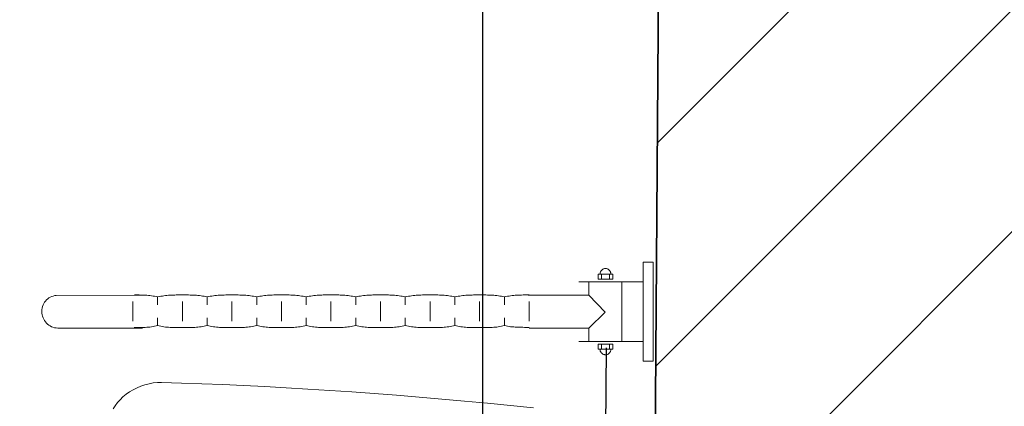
# Model space of a CAD drawing. Header units: millimetres. Extents: x 19887 to 192597, y -14203 to 39042.
# Tile 117 of 256: x 40532 to 40675, y -10614 to -10558. Entities that reach past the tile are written whole.
import ezdxf

# ---------------------------------------------------------------- set-up
doc = ezdxf.new("R2010")
doc.units = ezdxf.units.MM
doc.linetypes.add('ACAD_ISO03W100', pattern=[30, 12, -18])
doc.layers.get('Defpoints').update_dxf_attribs({"color": 4})
doc.layers.add('A_DBA_URZADZENIA SANITARNE', color=5, linetype='Continuous', lineweight=25)
doc.layers.add('Basen_rzut_poziom_1_obrys', color=252, linetype='Continuous', lineweight=35)
for name, color, linetype in [('Sufit podwieszany', 252, 'Continuous'), ('Wymiarowanie', 3, 'Continuous'), ('Wypełnienie', 252, 'Continuous')]:
    doc.layers.add(name, color=color, linetype=linetype)
doc.styles.add('ROMANS', font='romans.shx', dxfattribs={"width": 0.6})
doc.styles.get("Standard").update_dxf_attribs({"font": 'arial.ttf'})
doc.dimstyles.new('000001FB70622F18', dxfattribs={"dimtxt": 20, "dimasz": 5, "dimexe": 5, "dimexo": 1, "dimgap": 20, "dimtad": 1, "dimtoh": 1, "dimdec": 0, "dimtxsty": 'Standard', "dimblk": 'OBLIQUE', "dimcen": 0, "dimdle": 5, "dimclrd": 252, "dimclre": 252, "dimclrt": 252, "dimadec": 0, "dimazin": 0, "dimtfac": 1, "dimtdec": 0, "dimtmove": 0, "dimatfit": 3, "dimldrblk": 'OBLIQUE', "dimfxl": 150, "dimfxlon": 1, "dimlwd": 25, "dimlwe": 25, "dimarcsym": 1})

# ---------------------------------------------------------------- blocks, each defined once
blk = doc.blocks.new('_Oblique')
at = {"color": 0, "linetype": 'ByBlock', "lineweight": -2}
blk.add_line((-0.5, -0.5), (0.5, 0.5), dxfattribs=at)
blk = doc.blocks.new('*D707')
at = {"layer": 'Defpoints', "color": 0}
for p in [(3043.025, -3822.924), (3022.856, -4396.3), (3038.867, -4396.3)]:
    blk.add_point(p, dxfattribs=at)
at = {"layer": 'Wymiarowanie', "color": 252, "linetype": 'Continuous', "lineweight": 25}
for p, q in [((3022.856, -3817.924), (3022.856, -4401.3)), ((3042.025, -3822.924), (3017.856, -3822.924)), ((3037.867, -4396.3), (3017.856, -4396.3))]:
    blk.add_line(p, q, dxfattribs=at)
at = {"layer": 'Wymiarowanie', "color": 252, "linetype": 'ByBlock', "lineweight": 25, "xscale": 5, "yscale": 5, "zscale": 5}
for p, rotation in [((3022.856, -3822.924), 90), ((3022.856, -4396.3), 270)]:
    blk.add_blockref('_Oblique', p, dxfattribs=dict(at, rotation=rotation))
at = {"layer": 'Wymiarowanie', "color": 252, "insert": (3005.356, -4109.612), "char_height": 15, "attachment_point": 5, "rotation": 90, "style": 'ROMANS'}
blk.add_mtext('573', dxfattribs=at)
blk = doc.blocks.new('G$CF5E15B28')
at = {"layer": 'Wypełnienie'}
h = blk.add_hatch(dxfattribs=at)
h.set_pattern_fill('ANSI31', color=253, scale=5, angle=90)
h.set_pattern_definition([(45, (3252.028, -2175.285), (-11.22532, 11.22532), [])])
h.paths.add_polyline_path([(3082.99, -3823.077), (3100.147, -3823.076), (3100.098, -3814.694), (3097.789, -3814.694), (3097.789, -3781.139), (3082.328, -3781.139), (3082.328, -3793.381), (2887.69, -3793.381), (2887.69, -3797.196), (2892.128, -3797.196), (2892.128, -3821.83), (3043.025, -3822.924), (3038.867, -4396.3), (2895.448, -4396.3), (2895.448, -4415.787), (2892.631, -4415.787), (2892.631, -4424.887), (3113.879, -4424.338), (3113.879, -4414.978), (3110.229, -4414.978), (3110.229, -4389.643), (3077.549, -4389.643)])
at = {"layer": 'Basen_rzut_poziom_1_obrys', "color": 253, "elevation": 0}
blk.add_lwpolyline([(2895.448, -4396.3), (3038.867, -4396.3), (3043.025, -3822.924)], dxfattribs=at)
at = {"layer": 'Sufit podwieszany', "color": 253, "linetype": 'ACAD_ISO03W100', "ltscale": 5, "elevation": 0}
blk.add_lwpolyline([(2890.448, -4391.3), (3033.903, -4391.3), (3037.989, -3827.887)], dxfattribs=at)
at = {"layer": 'Wymiarowanie', "color": 253}
dim = blk.add_linear_dim(base=(3022.856, -4396.3, 0), p1=(3043.025, -3822.924, 0), p2=(3038.867, -4396.3, 0), angle=90, dimstyle='000001FB70622F18', override={"dimtxt": 15, "dimgap": 10, "dimtxsty": 'ROMANS'}, dxfattribs=at)
dim.commit()
dim.dimension.update_dxf_attribs({"geometry": '*D707', "text_midpoint": (3005.356, -4109.612, 0)})

msp = doc.modelspace()

# ---------------------------------------------------------------- linework, layer by layer
at = {"layer": 'A_DBA_URZADZENIA SANITARNE', "color": 4, "linetype": 'Continuous', "lineweight": 0}
for p, q in [((40622.67, -10607.83, 0), (40622.67, -10593.37, 0)), ((40622.67, -10593.37, 0), (40624.11, -10593.37, 0)), ((40624.11, -10593.37, 0), (40624.11, -10607.83, 0)), ((40618.24, -10595.14, 0), (40616.07, -10595.14, 0)), ((40616.07, -10595.14, 0), (40616.07, -10595.86, 0)), ((40616.38, -10594.95, 0), (40616.37, -10595.02, 0)), ((40616.4, -10594.87, 0), (40616.38, -10594.95, 0)), ((40616.43, -10594.8, 0), (40616.4, -10594.87, 0)), ((40616.46, -10594.73, 0), (40616.43, -10594.8, 0)), ((40616.5, -10594.67, 0), (40616.46, -10594.73, 0)), ((40616.55, -10594.6, 0), (40616.5, -10594.67, 0)), ((40616.6, -10594.55, 0), (40616.55, -10594.6, 0)), ((40616.58, -10595.13, 0), (40616.58, -10595.84, 0)), ((40616.65, -10594.5, 0), (40616.6, -10594.55, 0)), ((40616.71, -10594.45, 0), (40616.65, -10594.5, 0)), ((40616.78, -10594.41, 0), (40616.71, -10594.45, 0)), ((40616.85, -10594.38, 0), (40616.78, -10594.41, 0)), ((40616.92, -10594.35, 0), (40616.85, -10594.38, 0)), ((40616.99, -10594.33, 0), (40616.92, -10594.35, 0)), ((40617.07, -10594.32, 0), (40616.99, -10594.33, 0)), ((40617.15, -10594.32, 0), (40617.07, -10594.32, 0)), ((40617.23, -10594.32, 0), (40617.15, -10594.32, 0)), ((40617.31, -10594.33, 0), (40617.23, -10594.32, 0)), ((40617.39, -10594.35, 0), (40617.31, -10594.33, 0)), ((40617.46, -10594.38, 0), (40617.39, -10594.35, 0)), ((40617.53, -10594.41, 0), (40617.46, -10594.38, 0)), ((40617.59, -10594.45, 0), (40617.53, -10594.41, 0)), ((40617.65, -10594.5, 0), (40617.59, -10594.45, 0)), ((40617.71, -10594.55, 0), (40617.65, -10594.5, 0)), ((40617.76, -10594.6, 0), (40617.71, -10594.55, 0)), ((40617.72, -10595.13, 0), (40617.72, -10595.84, 0)), ((40617.8, -10594.67, 0), (40617.76, -10594.6, 0)), ((40617.84, -10594.73, 0), (40617.8, -10594.67, 0)), ((40617.88, -10594.8, 0), (40617.84, -10594.73, 0)), ((40617.9, -10594.87, 0), (40617.88, -10594.8, 0)), ((40617.92, -10594.95, 0), (40617.9, -10594.87, 0)), ((40617.94, -10595.02, 0), (40617.92, -10594.95, 0)), ((40617.94, -10595.1, 0), (40617.94, -10595.02, 0)), ((40618.24, -10595.86, 0), (40618.24, -10595.14, 0)), ((40622.66, -10596.27, 0), (40613.26, -10596.27, 0)), ((40614.75, -10596.31, 0), (40614.75, -10598.2, 0)), ((40616.07, -10595.86, 0), (40618.24, -10595.86, 0)), ((40619.53, -10596.31, 0), (40619.53, -10604.94, 0)), ((40536.35, -10598.4, 0), (40536.57, -10598.32, 0)), ((40536.57, -10598.32, 0), (40536.79, -10598.27, 0)), ((40536.79, -10598.27, 0), (40537.02, -10598.24, 0)), ((40537.02, -10598.24, 0), (40549.56, -10598.22, 0)), ((40548.65, -10598.17, 0), (40548.42, -10598.17, 0)), ((40548.87, -10598.17, 0), (40548.65, -10598.17, 0)), ((40549.1, -10598.17, 0), (40548.87, -10598.17, 0)), ((40549.33, -10598.18, 0), (40549.1, -10598.17, 0)), ((40549.55, -10598.18, 0), (40549.33, -10598.18, 0)), ((40549.78, -10598.19, 0), (40549.55, -10598.18, 0)), ((40550.01, -10598.2, 0), (40549.78, -10598.19, 0)), ((40550.23, -10598.22, 0), (40550.01, -10598.2, 0)), ((40550.46, -10598.24, 0), (40550.23, -10598.22, 0)), ((40550.69, -10598.26, 0), (40550.46, -10598.24, 0)), ((40550.91, -10598.29, 0), (40550.69, -10598.26, 0)), ((40551.14, -10598.32, 0), (40550.91, -10598.29, 0)), ((40551.37, -10598.36, 0), (40551.14, -10598.32, 0)), ((40551.59, -10598.41, 0), (40551.37, -10598.36, 0)), ((40552.27, -10598.36, 0), (40552.05, -10598.41, 0)), ((40552.5, -10598.32, 0), (40552.27, -10598.36, 0)), ((40552.72, -10598.29, 0), (40552.5, -10598.32, 0)), ((40552.95, -10598.26, 0), (40552.72, -10598.29, 0)), ((40553.17, -10598.24, 0), (40552.95, -10598.26, 0)), ((40553.4, -10598.22, 0), (40553.17, -10598.24, 0)), ((40553.62, -10598.2, 0), (40553.4, -10598.22, 0)), ((40553.85, -10598.19, 0), (40553.62, -10598.2, 0)), ((40554.07, -10598.18, 0), (40553.85, -10598.19, 0)), ((40554.3, -10598.18, 0), (40554.07, -10598.18, 0)), ((40554.52, -10598.17, 0), (40554.3, -10598.18, 0)), ((40554.75, -10598.17, 0), (40554.52, -10598.17, 0)), ((40554.97, -10598.17, 0), (40554.75, -10598.17, 0)), ((40555.2, -10598.17, 0), (40554.97, -10598.17, 0)), ((40555.42, -10598.17, 0), (40555.2, -10598.17, 0)), ((40555.65, -10598.17, 0), (40555.42, -10598.17, 0)), ((40555.88, -10598.17, 0), (40555.65, -10598.17, 0)), ((40556.1, -10598.17, 0), (40555.88, -10598.17, 0)), ((40556.33, -10598.17, 0), (40556.1, -10598.17, 0)), ((40556.56, -10598.18, 0), (40556.33, -10598.17, 0)), ((40556.78, -10598.18, 0), (40556.56, -10598.18, 0)), ((40557.01, -10598.19, 0), (40556.78, -10598.18, 0)), ((40557.23, -10598.2, 0), (40557.01, -10598.19, 0)), ((40557.46, -10598.22, 0), (40557.23, -10598.2, 0)), ((40557.68, -10598.24, 0), (40557.46, -10598.22, 0)), ((40557.91, -10598.26, 0), (40557.68, -10598.24, 0)), ((40558.14, -10598.29, 0), (40557.91, -10598.26, 0)), ((40558.36, -10598.32, 0), (40558.14, -10598.29, 0)), ((40558.59, -10598.36, 0), (40558.36, -10598.32, 0)), ((40558.81, -10598.41, 0), (40558.59, -10598.36, 0)), ((40559.49, -10598.36, 0), (40559.27, -10598.41, 0)), ((40559.72, -10598.32, 0), (40559.49, -10598.36, 0)), ((40559.94, -10598.29, 0), (40559.72, -10598.32, 0)), ((40560.17, -10598.26, 0), (40559.94, -10598.29, 0)), ((40560.4, -10598.24, 0), (40560.17, -10598.26, 0)), ((40560.62, -10598.22, 0), (40560.4, -10598.24, 0)), ((40560.85, -10598.2, 0), (40560.62, -10598.22, 0)), ((40561.07, -10598.19, 0), (40560.85, -10598.2, 0)), ((40561.3, -10598.18, 0), (40561.07, -10598.19, 0)), ((40561.53, -10598.18, 0), (40561.3, -10598.18, 0)), ((40561.75, -10598.17, 0), (40561.53, -10598.18, 0)), ((40561.98, -10598.17, 0), (40561.75, -10598.17, 0)), ((40562.2, -10598.17, 0), (40561.98, -10598.17, 0)), ((40562.43, -10598.17, 0), (40562.2, -10598.17, 0)), ((40562.66, -10598.17, 0), (40562.43, -10598.17, 0)), ((40562.88, -10598.17, 0), (40562.66, -10598.17, 0)), ((40563.11, -10598.17, 0), (40562.88, -10598.17, 0)), ((40563.33, -10598.17, 0), (40563.11, -10598.17, 0)), ((40563.56, -10598.17, 0), (40563.33, -10598.17, 0)), ((40563.79, -10598.18, 0), (40563.56, -10598.17, 0)), ((40564.01, -10598.18, 0), (40563.79, -10598.18, 0)), ((40564.24, -10598.19, 0), (40564.01, -10598.18, 0)), ((40564.46, -10598.2, 0), (40564.24, -10598.19, 0)), ((40564.69, -10598.22, 0), (40564.46, -10598.2, 0)), ((40564.92, -10598.24, 0), (40564.69, -10598.22, 0)), ((40565.14, -10598.26, 0), (40564.92, -10598.24, 0)), ((40565.37, -10598.29, 0), (40565.14, -10598.26, 0)), ((40565.59, -10598.32, 0), (40565.37, -10598.29, 0)), ((40565.82, -10598.36, 0), (40565.59, -10598.32, 0)), ((40566.04, -10598.4, 0), (40565.82, -10598.36, 0)), ((40566.72, -10598.36, 0), (40566.5, -10598.4, 0)), ((40566.95, -10598.32, 0), (40566.72, -10598.36, 0)), ((40567.17, -10598.29, 0), (40566.95, -10598.32, 0)), ((40567.4, -10598.26, 0), (40567.17, -10598.29, 0)), ((40567.62, -10598.24, 0), (40567.4, -10598.26, 0)), ((40567.85, -10598.22, 0), (40567.62, -10598.24, 0)), ((40568.07, -10598.2, 0), (40567.85, -10598.22, 0)), ((40568.3, -10598.19, 0), (40568.07, -10598.2, 0)), ((40568.52, -10598.18, 0), (40568.3, -10598.19, 0)), ((40568.75, -10598.17, 0), (40568.52, -10598.18, 0)), ((40568.97, -10598.17, 0), (40568.75, -10598.17, 0)), ((40569.2, -10598.17, 0), (40568.97, -10598.17, 0)), ((40569.42, -10598.17, 0), (40569.2, -10598.17, 0)), ((40569.65, -10598.17, 0), (40569.42, -10598.17, 0)), ((40569.87, -10598.17, 0), (40569.65, -10598.17, 0)), ((40570.1, -10598.17, 0), (40569.87, -10598.17, 0)), ((40570.33, -10598.17, 0), (40570.1, -10598.17, 0)), ((40570.55, -10598.17, 0), (40570.33, -10598.17, 0)), ((40570.78, -10598.17, 0), (40570.55, -10598.17, 0)), ((40571, -10598.17, 0), (40570.78, -10598.17, 0)), ((40571.23, -10598.18, 0), (40571, -10598.17, 0)), ((40571.45, -10598.19, 0), (40571.23, -10598.18, 0)), ((40571.68, -10598.2, 0), (40571.45, -10598.19, 0)), ((40571.9, -10598.22, 0), (40571.68, -10598.2, 0)), ((40572.13, -10598.24, 0), (40571.9, -10598.22, 0)), ((40572.35, -10598.26, 0), (40572.13, -10598.24, 0)), ((40572.58, -10598.29, 0), (40572.35, -10598.26, 0)), ((40572.81, -10598.32, 0), (40572.58, -10598.29, 0)), ((40573.03, -10598.36, 0), (40572.81, -10598.32, 0)), ((40573.26, -10598.4, 0), (40573.03, -10598.36, 0)), ((40573.94, -10598.36, 0), (40573.71, -10598.4, 0)), ((40574.16, -10598.32, 0), (40573.94, -10598.36, 0)), ((40574.39, -10598.29, 0), (40574.16, -10598.32, 0)), ((40574.62, -10598.26, 0), (40574.39, -10598.29, 0)), ((40574.84, -10598.23, 0), (40574.62, -10598.26, 0)), ((40575.07, -10598.22, 0), (40574.84, -10598.23, 0)), ((40575.3, -10598.2, 0), (40575.07, -10598.22, 0)), ((40575.53, -10598.19, 0), (40575.3, -10598.2, 0)), ((40575.75, -10598.18, 0), (40575.53, -10598.19, 0)), ((40575.98, -10598.17, 0), (40575.75, -10598.18, 0)), ((40576.21, -10598.17, 0), (40575.98, -10598.17, 0)), ((40576.43, -10598.17, 0), (40576.21, -10598.17, 0)), ((40576.66, -10598.16, 0), (40576.43, -10598.17, 0)), ((40576.89, -10598.16, 0), (40576.66, -10598.16, 0)), ((40577.12, -10598.16, 0), (40576.89, -10598.16, 0)), ((40577.34, -10598.16, 0), (40577.12, -10598.16, 0)), ((40577.56, -10598.16, 0), (40577.34, -10598.16, 0)), ((40577.79, -10598.17, 0), (40577.56, -10598.16, 0)), ((40578.01, -10598.17, 0), (40577.79, -10598.17, 0)), ((40578.24, -10598.17, 0), (40578.01, -10598.17, 0)), ((40578.46, -10598.18, 0), (40578.24, -10598.17, 0)), ((40578.69, -10598.19, 0), (40578.46, -10598.18, 0)), ((40578.91, -10598.2, 0), (40578.69, -10598.19, 0)), ((40579.14, -10598.22, 0), (40578.91, -10598.2, 0)), ((40579.36, -10598.23, 0), (40579.14, -10598.22, 0)), ((40579.59, -10598.26, 0), (40579.36, -10598.23, 0)), ((40579.81, -10598.29, 0), (40579.59, -10598.26, 0)), ((40580.03, -10598.32, 0), (40579.81, -10598.29, 0)), ((40580.26, -10598.36, 0), (40580.03, -10598.32, 0)), ((40580.48, -10598.4, 0), (40580.26, -10598.36, 0)), ((40581.17, -10598.36, 0), (40580.94, -10598.4, 0)), ((40581.39, -10598.32, 0), (40581.17, -10598.36, 0)), ((40581.62, -10598.29, 0), (40581.39, -10598.32, 0)), ((40581.85, -10598.26, 0), (40581.62, -10598.29, 0)), ((40582.08, -10598.23, 0), (40581.85, -10598.26, 0)), ((40582.31, -10598.21, 0), (40582.08, -10598.23, 0)), ((40582.54, -10598.2, 0), (40582.31, -10598.21, 0)), ((40582.77, -10598.19, 0), (40582.54, -10598.2, 0)), ((40583, -10598.18, 0), (40582.77, -10598.19, 0)), ((40583.23, -10598.17, 0), (40583, -10598.18, 0)), ((40583.45, -10598.17, 0), (40583.23, -10598.17, 0)), ((40583.68, -10598.16, 0), (40583.45, -10598.17, 0)), ((40583.91, -10598.16, 0), (40583.68, -10598.16, 0)), ((40584.14, -10598.16, 0), (40583.91, -10598.16, 0)), ((40584.37, -10598.16, 0), (40584.14, -10598.16, 0)), ((40584.59, -10598.16, 0), (40584.37, -10598.16, 0)), ((40584.82, -10598.16, 0), (40584.59, -10598.16, 0)), ((40585.04, -10598.16, 0), (40584.82, -10598.16, 0)), ((40585.26, -10598.17, 0), (40585.04, -10598.16, 0)), ((40585.49, -10598.17, 0), (40585.26, -10598.17, 0)), ((40585.71, -10598.18, 0), (40585.49, -10598.17, 0)), ((40585.93, -10598.19, 0), (40585.71, -10598.18, 0)), ((40586.16, -10598.2, 0), (40585.93, -10598.19, 0)), ((40586.38, -10598.21, 0), (40586.16, -10598.2, 0)), ((40586.6, -10598.23, 0), (40586.38, -10598.21, 0)), ((40586.83, -10598.26, 0), (40586.6, -10598.23, 0)), ((40587.05, -10598.28, 0), (40586.83, -10598.26, 0)), ((40587.28, -10598.32, 0), (40587.05, -10598.28, 0)), ((40587.51, -10598.36, 0), (40587.28, -10598.32, 0)), ((40587.73, -10598.4, 0), (40587.51, -10598.36, 0)), ((40588.41, -10598.36, 0), (40588.19, -10598.4, 0)), ((40588.64, -10598.32, 0), (40588.41, -10598.36, 0)), ((40588.86, -10598.28, 0), (40588.64, -10598.32, 0)), ((40589.09, -10598.26, 0), (40588.86, -10598.28, 0)), ((40589.32, -10598.23, 0), (40589.09, -10598.26, 0)), ((40589.54, -10598.21, 0), (40589.32, -10598.23, 0)), ((40589.77, -10598.2, 0), (40589.54, -10598.21, 0)), ((40590, -10598.19, 0), (40589.77, -10598.2, 0)), ((40590.22, -10598.18, 0), (40590, -10598.19, 0)), ((40590.45, -10598.17, 0), (40590.22, -10598.18, 0)), ((40590.67, -10598.17, 0), (40590.45, -10598.17, 0)), ((40590.9, -10598.16, 0), (40590.67, -10598.17, 0)), ((40591.13, -10598.16, 0), (40590.9, -10598.16, 0)), ((40591.35, -10598.16, 0), (40591.13, -10598.16, 0)), ((40591.58, -10598.16, 0), (40591.35, -10598.16, 0)), ((40591.81, -10598.16, 0), (40591.58, -10598.16, 0)), ((40592.03, -10598.16, 0), (40591.81, -10598.16, 0)), ((40592.26, -10598.16, 0), (40592.03, -10598.16, 0)), ((40592.49, -10598.17, 0), (40592.26, -10598.16, 0)), ((40592.71, -10598.17, 0), (40592.49, -10598.17, 0)), ((40592.94, -10598.18, 0), (40592.71, -10598.17, 0)), ((40593.17, -10598.19, 0), (40592.94, -10598.18, 0)), ((40593.4, -10598.2, 0), (40593.17, -10598.19, 0)), ((40593.62, -10598.21, 0), (40593.4, -10598.2, 0)), ((40593.85, -10598.23, 0), (40593.62, -10598.21, 0)), ((40594.08, -10598.26, 0), (40593.85, -10598.23, 0)), ((40594.3, -10598.28, 0), (40594.08, -10598.26, 0)), ((40594.53, -10598.32, 0), (40594.3, -10598.28, 0)), ((40594.76, -10598.36, 0), (40594.53, -10598.32, 0)), ((40594.98, -10598.4, 0), (40594.76, -10598.36, 0)), ((40595.65, -10598.36, 0), (40595.43, -10598.4, 0)), ((40595.88, -10598.32, 0), (40595.65, -10598.36, 0)), ((40596.1, -10598.29, 0), (40595.88, -10598.32, 0)), ((40596.33, -10598.26, 0), (40596.1, -10598.29, 0)), ((40596.55, -10598.24, 0), (40596.33, -10598.26, 0)), ((40596.78, -10598.22, 0), (40596.55, -10598.24, 0)), ((40597, -10598.2, 0), (40596.78, -10598.22, 0)), ((40597.23, -10598.19, 0), (40597, -10598.2, 0)), ((40597.45, -10598.18, 0), (40597.23, -10598.19, 0)), ((40597.68, -10598.18, 0), (40597.45, -10598.18, 0)), ((40597.9, -10598.17, 0), (40597.68, -10598.18, 0)), ((40598.13, -10598.17, 0), (40597.9, -10598.17, 0)), ((40598.35, -10598.17, 0), (40598.13, -10598.17, 0)), ((40598.57, -10598.17, 0), (40598.35, -10598.17, 0)), ((40598.79, -10598.17, 0), (40598.57, -10598.17, 0)), ((40599.02, -10598.17, 0), (40598.79, -10598.17, 0)), ((40599.25, -10598.17, 0), (40599.02, -10598.17, 0)), ((40599.48, -10598.17, 0), (40599.25, -10598.17, 0)), ((40599.71, -10598.17, 0), (40599.48, -10598.17, 0)), ((40599.94, -10598.18, 0), (40599.71, -10598.17, 0)), ((40600.17, -10598.18, 0), (40599.94, -10598.18, 0)), ((40600.4, -10598.19, 0), (40600.17, -10598.18, 0)), ((40600.63, -10598.2, 0), (40600.4, -10598.19, 0)), ((40600.85, -10598.22, 0), (40600.63, -10598.2, 0)), ((40601.08, -10598.24, 0), (40600.85, -10598.22, 0)), ((40601.31, -10598.26, 0), (40601.08, -10598.24, 0)), ((40601.53, -10598.29, 0), (40601.31, -10598.26, 0)), ((40601.76, -10598.32, 0), (40601.53, -10598.29, 0)), ((40601.98, -10598.36, 0), (40601.76, -10598.32, 0)), ((40602.19, -10598.41, 0), (40601.98, -10598.36, 0)), ((40602.86, -10598.36, 0), (40602.63, -10598.41, 0)), ((40603.08, -10598.32, 0), (40602.86, -10598.36, 0)), ((40603.31, -10598.29, 0), (40603.08, -10598.32, 0)), ((40603.53, -10598.26, 0), (40603.31, -10598.29, 0)), ((40603.76, -10598.24, 0), (40603.53, -10598.26, 0)), ((40603.99, -10598.22, 0), (40603.76, -10598.24, 0)), ((40604.22, -10598.2, 0), (40603.99, -10598.22, 0)), ((40604.45, -10598.19, 0), (40604.22, -10598.2, 0)), ((40604.67, -10598.18, 0), (40604.45, -10598.19, 0)), ((40604.9, -10598.18, 0), (40604.67, -10598.18, 0)), ((40605.13, -10598.17, 0), (40604.9, -10598.18, 0)), ((40605.36, -10598.17, 0), (40605.13, -10598.17, 0)), ((40605.59, -10598.17, 0), (40605.36, -10598.17, 0)), ((40605.81, -10598.17, 0), (40605.59, -10598.17, 0)), ((40606.04, -10598.17, 0), (40605.81, -10598.17, 0)), ((40605.85, -10598.21, 0), (40614.73, -10598.21, 0)), ((40614.73, -10598.21, 0), (40617.09, -10600.68, 0)), ((40535.03, -10599.84, 0), (40535.11, -10599.62, 0)), ((40535.11, -10599.62, 0), (40535.21, -10599.42, 0)), ((40535.21, -10599.42, 0), (40535.32, -10599.23, 0)), ((40535.32, -10599.23, 0), (40535.46, -10599.05, 0)), ((40535.46, -10599.05, 0), (40535.61, -10598.89, 0)), ((40535.61, -10598.89, 0), (40535.77, -10598.74, 0)), ((40535.77, -10598.74, 0), (40535.95, -10598.61, 0)), ((40535.95, -10598.61, 0), (40536.15, -10598.49, 0)), ((40536.15, -10598.49, 0), (40536.35, -10598.4, 0)), ((40548.19, -10602, 0), (40548.19, -10599.11, 0)), ((40551.82, -10598.46, 0), (40551.59, -10598.41, 0)), ((40551.8, -10599.62, 0), (40551.8, -10598.47, 0)), ((40552.05, -10598.41, 0), (40551.82, -10598.46, 0)), ((40555.42, -10602, 0), (40555.42, -10599.11, 0)), ((40559.04, -10598.46, 0), (40558.81, -10598.41, 0)), ((40559.03, -10599.62, 0), (40559.03, -10598.47, 0)), ((40559.27, -10598.41, 0), (40559.04, -10598.46, 0)), ((40562.64, -10602, 0), (40562.64, -10599.11, 0)), ((40566.27, -10598.46, 0), (40566.04, -10598.4, 0)), ((40566.26, -10599.62, 0), (40566.26, -10598.47, 0)), ((40566.5, -10598.4, 0), (40566.27, -10598.46, 0)), ((40569.87, -10602, 0), (40569.87, -10599.11, 0)), ((40573.48, -10598.45, 0), (40573.26, -10598.4, 0)), ((40573.71, -10598.4, 0), (40573.48, -10598.45, 0)), ((40573.49, -10599.62, 0), (40573.49, -10598.47, 0)), ((40577.1, -10602, 0), (40577.1, -10599.11, 0)), ((40580.71, -10598.45, 0), (40580.48, -10598.4, 0)), ((40580.94, -10598.4, 0), (40580.71, -10598.45, 0)), ((40580.71, -10599.62, 0), (40580.71, -10598.47, 0)), ((40584.33, -10602, 0), (40584.33, -10599.11, 0)), ((40587.96, -10598.45, 0), (40587.73, -10598.4, 0)), ((40587.94, -10599.62, 0), (40587.94, -10598.47, 0)), ((40588.19, -10598.4, 0), (40587.96, -10598.45, 0)), ((40591.56, -10602, 0), (40591.56, -10599.11, 0)), ((40595.21, -10598.45, 0), (40594.98, -10598.4, 0)), ((40595.17, -10599.62, 0), (40595.17, -10598.47, 0)), ((40595.43, -10598.4, 0), (40595.21, -10598.45, 0)), ((40598.79, -10602, 0), (40598.79, -10599.11, 0)), ((40602.41, -10598.46, 0), (40602.19, -10598.41, 0)), ((40602.4, -10599.62, 0), (40602.4, -10598.47, 0)), ((40602.63, -10598.41, 0), (40602.41, -10598.46, 0)), ((40606.02, -10602, 0), (40606.02, -10599.11, 0)), ((40534.92, -10600.55, 0), (40534.93, -10600.3, 0)), ((40534.93, -10600.8, 0), (40534.92, -10600.55, 0)), ((40534.93, -10600.3, 0), (40534.97, -10600.07, 0)), ((40534.96, -10601.04, 0), (40534.93, -10600.8, 0)), ((40535.01, -10601.27, 0), (40534.96, -10601.04, 0)), ((40534.97, -10600.07, 0), (40535.03, -10599.84, 0)), ((40617.09, -10600.68, 0), (40614.74, -10603, 0)), ((40535.09, -10601.5, 0), (40535.01, -10601.27, 0)), ((40535.18, -10601.71, 0), (40535.09, -10601.5, 0)), ((40535.3, -10601.91, 0), (40535.18, -10601.71, 0)), ((40535.43, -10602.1, 0), (40535.3, -10601.91, 0)), ((40535.58, -10602.27, 0), (40535.43, -10602.1, 0)), ((40535.74, -10602.43, 0), (40535.58, -10602.27, 0)), ((40535.92, -10602.57, 0), (40535.74, -10602.43, 0)), ((40536.12, -10602.69, 0), (40535.92, -10602.57, 0)), ((40536.32, -10602.79, 0), (40536.12, -10602.69, 0)), ((40551.59, -10602.69, 0), (40551.36, -10602.74, 0)), ((40551.82, -10602.64, 0), (40551.59, -10602.69, 0)), ((40551.8, -10602.64, 0), (40551.8, -10601.48, 0)), ((40552.05, -10602.69, 0), (40551.82, -10602.64, 0)), ((40552.27, -10602.73, 0), (40552.05, -10602.69, 0)), ((40558.81, -10602.69, 0), (40558.58, -10602.73, 0)), ((40559.03, -10602.64, 0), (40558.81, -10602.69, 0)), ((40559.03, -10602.64, 0), (40559.03, -10601.48, 0)), ((40559.26, -10602.69, 0), (40559.03, -10602.64, 0)), ((40559.48, -10602.73, 0), (40559.26, -10602.69, 0)), ((40566.06, -10602.69, 0), (40565.83, -10602.73, 0)), ((40566.28, -10602.64, 0), (40566.06, -10602.69, 0)), ((40566.26, -10602.64, 0), (40566.26, -10601.48, 0)), ((40566.51, -10602.69, 0), (40566.28, -10602.64, 0)), ((40566.73, -10602.73, 0), (40566.51, -10602.69, 0)), ((40573.27, -10602.69, 0), (40573.04, -10602.73, 0)), ((40573.49, -10602.64, 0), (40573.27, -10602.69, 0)), ((40573.49, -10602.64, 0), (40573.49, -10601.48, 0)), ((40573.71, -10602.69, 0), (40573.49, -10602.64, 0)), ((40573.94, -10602.73, 0), (40573.71, -10602.69, 0)), ((40580.48, -10602.69, 0), (40580.26, -10602.73, 0)), ((40580.71, -10602.63, 0), (40580.48, -10602.69, 0)), ((40580.71, -10602.64, 0), (40580.71, -10601.48, 0)), ((40580.93, -10602.69, 0), (40580.71, -10602.63, 0)), ((40581.16, -10602.73, 0), (40580.93, -10602.69, 0)), ((40587.72, -10602.69, 0), (40587.5, -10602.73, 0)), ((40587.95, -10602.63, 0), (40587.72, -10602.69, 0)), ((40587.94, -10602.64, 0), (40587.94, -10601.48, 0)), ((40588.18, -10602.69, 0), (40587.95, -10602.63, 0)), ((40588.4, -10602.73, 0), (40588.18, -10602.69, 0)), ((40594.97, -10602.68, 0), (40594.74, -10602.73, 0)), ((40595.19, -10602.63, 0), (40594.97, -10602.68, 0)), ((40595.17, -10602.64, 0), (40595.17, -10601.48, 0)), ((40595.41, -10602.68, 0), (40595.19, -10602.63, 0)), ((40595.62, -10602.73, 0), (40595.41, -10602.68, 0)), ((40602.2, -10602.69, 0), (40601.98, -10602.74, 0)), ((40602.43, -10602.64, 0), (40602.2, -10602.69, 0)), ((40602.4, -10602.64, 0), (40602.4, -10601.48, 0)), ((40602.65, -10602.69, 0), (40602.43, -10602.64, 0)), ((40602.88, -10602.73, 0), (40602.65, -10602.69, 0)), ((40536.54, -10602.88, 0), (40536.32, -10602.79, 0)), ((40536.77, -10602.94, 0), (40536.54, -10602.88, 0)), ((40537.01, -10602.97, 0), (40536.77, -10602.94, 0)), ((40537.26, -10602.99, 0), (40537.01, -10602.97, 0)), ((40549.58, -10602.99, 0), (40537.26, -10602.99, 0)), ((40548.63, -10602.93, 0), (40548.4, -10602.93, 0)), ((40548.86, -10602.93, 0), (40548.63, -10602.93, 0)), ((40549.08, -10602.92, 0), (40548.86, -10602.93, 0)), ((40549.31, -10602.92, 0), (40549.08, -10602.92, 0)), ((40549.54, -10602.91, 0), (40549.31, -10602.92, 0)), ((40549.77, -10602.91, 0), (40549.54, -10602.91, 0)), ((40550, -10602.89, 0), (40549.77, -10602.91, 0)), ((40550.22, -10602.88, 0), (40550, -10602.89, 0)), ((40550.45, -10602.86, 0), (40550.22, -10602.88, 0)), ((40550.68, -10602.84, 0), (40550.45, -10602.86, 0)), ((40550.91, -10602.81, 0), (40550.68, -10602.84, 0)), ((40551.14, -10602.77, 0), (40550.91, -10602.81, 0)), ((40551.36, -10602.74, 0), (40551.14, -10602.77, 0)), ((40552.5, -10602.77, 0), (40552.27, -10602.73, 0)), ((40552.72, -10602.81, 0), (40552.5, -10602.77, 0)), ((40552.95, -10602.84, 0), (40552.72, -10602.81, 0)), ((40553.17, -10602.86, 0), (40552.95, -10602.84, 0)), ((40553.4, -10602.88, 0), (40553.17, -10602.86, 0)), ((40553.62, -10602.89, 0), (40553.4, -10602.88, 0)), ((40553.85, -10602.9, 0), (40553.62, -10602.89, 0)), ((40554.07, -10602.91, 0), (40553.85, -10602.9, 0)), ((40554.3, -10602.92, 0), (40554.07, -10602.91, 0)), ((40554.52, -10602.92, 0), (40554.3, -10602.92, 0)), ((40554.75, -10602.93, 0), (40554.52, -10602.92, 0)), ((40554.97, -10602.93, 0), (40554.75, -10602.93, 0)), ((40555.2, -10602.93, 0), (40554.97, -10602.93, 0)), ((40555.42, -10602.93, 0), (40555.2, -10602.93, 0)), ((40555.65, -10602.93, 0), (40555.42, -10602.93, 0)), ((40555.88, -10602.93, 0), (40555.65, -10602.93, 0)), ((40556.1, -10602.93, 0), (40555.88, -10602.93, 0)), ((40556.33, -10602.92, 0), (40556.1, -10602.93, 0)), ((40556.56, -10602.92, 0), (40556.33, -10602.92, 0)), ((40556.78, -10602.91, 0), (40556.56, -10602.92, 0)), ((40557.01, -10602.9, 0), (40556.78, -10602.91, 0)), ((40557.23, -10602.89, 0), (40557.01, -10602.9, 0)), ((40557.46, -10602.88, 0), (40557.23, -10602.89, 0)), ((40557.69, -10602.86, 0), (40557.46, -10602.88, 0)), ((40557.91, -10602.83, 0), (40557.69, -10602.86, 0)), ((40558.14, -10602.81, 0), (40557.91, -10602.83, 0)), ((40558.36, -10602.77, 0), (40558.14, -10602.81, 0)), ((40558.58, -10602.73, 0), (40558.36, -10602.77, 0)), ((40559.71, -10602.77, 0), (40559.48, -10602.73, 0)), ((40559.94, -10602.81, 0), (40559.71, -10602.77, 0)), ((40560.16, -10602.83, 0), (40559.94, -10602.81, 0)), ((40560.39, -10602.86, 0), (40560.16, -10602.83, 0)), ((40560.62, -10602.88, 0), (40560.39, -10602.86, 0)), ((40560.84, -10602.89, 0), (40560.62, -10602.88, 0)), ((40561.07, -10602.9, 0), (40560.84, -10602.89, 0)), ((40561.3, -10602.91, 0), (40561.07, -10602.9, 0)), ((40561.52, -10602.92, 0), (40561.3, -10602.91, 0)), ((40561.75, -10602.92, 0), (40561.52, -10602.92, 0)), ((40561.98, -10602.92, 0), (40561.75, -10602.92, 0)), ((40562.2, -10602.93, 0), (40561.98, -10602.92, 0)), ((40562.43, -10602.93, 0), (40562.2, -10602.93, 0)), ((40562.66, -10602.93, 0), (40562.43, -10602.93, 0)), ((40562.88, -10602.93, 0), (40562.66, -10602.93, 0)), ((40563.11, -10602.93, 0), (40562.88, -10602.93, 0)), ((40563.34, -10602.92, 0), (40563.11, -10602.93, 0)), ((40563.56, -10602.92, 0), (40563.34, -10602.92, 0)), ((40563.79, -10602.92, 0), (40563.56, -10602.92, 0)), ((40564.02, -10602.91, 0), (40563.79, -10602.92, 0)), ((40564.24, -10602.9, 0), (40564.02, -10602.91, 0)), ((40564.47, -10602.89, 0), (40564.24, -10602.9, 0)), ((40564.7, -10602.88, 0), (40564.47, -10602.89, 0)), ((40564.92, -10602.86, 0), (40564.7, -10602.88, 0)), ((40565.15, -10602.83, 0), (40564.92, -10602.86, 0)), ((40565.38, -10602.81, 0), (40565.15, -10602.83, 0)), ((40565.6, -10602.77, 0), (40565.38, -10602.81, 0)), ((40565.83, -10602.73, 0), (40565.6, -10602.77, 0)), ((40566.96, -10602.77, 0), (40566.73, -10602.73, 0)), ((40567.18, -10602.81, 0), (40566.96, -10602.77, 0)), ((40567.4, -10602.83, 0), (40567.18, -10602.81, 0)), ((40567.63, -10602.86, 0), (40567.4, -10602.83, 0)), ((40567.85, -10602.88, 0), (40567.63, -10602.86, 0)), ((40568.08, -10602.89, 0), (40567.85, -10602.88, 0)), ((40568.3, -10602.9, 0), (40568.08, -10602.89, 0)), ((40568.53, -10602.91, 0), (40568.3, -10602.9, 0)), ((40568.75, -10602.92, 0), (40568.53, -10602.91, 0)), ((40568.98, -10602.92, 0), (40568.75, -10602.92, 0)), ((40569.2, -10602.92, 0), (40568.98, -10602.92, 0)), ((40569.43, -10602.92, 0), (40569.2, -10602.92, 0)), ((40569.65, -10602.93, 0), (40569.43, -10602.92, 0)), ((40569.87, -10602.92, 0), (40569.65, -10602.93, 0)), ((40570.1, -10602.93, 0), (40569.87, -10602.92, 0)), ((40570.33, -10602.92, 0), (40570.1, -10602.93, 0)), ((40570.55, -10602.92, 0), (40570.33, -10602.92, 0)), ((40570.78, -10602.92, 0), (40570.55, -10602.92, 0)), ((40571.01, -10602.92, 0), (40570.78, -10602.92, 0)), ((40571.24, -10602.91, 0), (40571.01, -10602.92, 0)), ((40571.46, -10602.9, 0), (40571.24, -10602.91, 0)), ((40571.69, -10602.89, 0), (40571.46, -10602.9, 0)), ((40571.92, -10602.88, 0), (40571.69, -10602.89, 0)), ((40572.14, -10602.86, 0), (40571.92, -10602.88, 0)), ((40572.37, -10602.83, 0), (40572.14, -10602.86, 0)), ((40572.59, -10602.81, 0), (40572.37, -10602.83, 0)), ((40572.82, -10602.77, 0), (40572.59, -10602.81, 0)), ((40573.04, -10602.73, 0), (40572.82, -10602.77, 0)), ((40574.17, -10602.77, 0), (40573.94, -10602.73, 0)), ((40574.39, -10602.81, 0), (40574.17, -10602.77, 0)), ((40574.62, -10602.83, 0), (40574.39, -10602.81, 0)), ((40574.84, -10602.86, 0), (40574.62, -10602.83, 0)), ((40575.07, -10602.88, 0), (40574.84, -10602.86, 0)), ((40575.29, -10602.89, 0), (40575.07, -10602.88, 0)), ((40575.52, -10602.9, 0), (40575.29, -10602.89, 0)), ((40575.74, -10602.91, 0), (40575.52, -10602.9, 0)), ((40575.97, -10602.92, 0), (40575.74, -10602.91, 0)), ((40576.19, -10602.92, 0), (40575.97, -10602.92, 0)), ((40576.42, -10602.92, 0), (40576.19, -10602.92, 0)), ((40576.64, -10602.92, 0), (40576.42, -10602.92, 0)), ((40576.87, -10602.92, 0), (40576.64, -10602.92, 0)), ((40577.09, -10602.92, 0), (40576.87, -10602.92, 0)), ((40577.32, -10602.92, 0), (40577.09, -10602.92, 0)), ((40577.54, -10602.92, 0), (40577.32, -10602.92, 0)), ((40577.77, -10602.92, 0), (40577.54, -10602.92, 0)), ((40578, -10602.92, 0), (40577.77, -10602.92, 0)), ((40578.22, -10602.92, 0), (40578, -10602.92, 0)), ((40578.45, -10602.91, 0), (40578.22, -10602.92, 0)), ((40578.67, -10602.9, 0), (40578.45, -10602.91, 0)), ((40578.9, -10602.89, 0), (40578.67, -10602.9, 0)), ((40579.13, -10602.88, 0), (40578.9, -10602.89, 0)), ((40579.35, -10602.86, 0), (40579.13, -10602.88, 0)), ((40579.58, -10602.83, 0), (40579.35, -10602.86, 0)), ((40579.8, -10602.8, 0), (40579.58, -10602.83, 0)), ((40580.03, -10602.77, 0), (40579.8, -10602.8, 0)), ((40580.26, -10602.73, 0), (40580.03, -10602.77, 0)), ((40581.39, -10602.77, 0), (40581.16, -10602.73, 0)), ((40581.61, -10602.8, 0), (40581.39, -10602.77, 0)), ((40581.84, -10602.83, 0), (40581.61, -10602.8, 0)), ((40582.07, -10602.86, 0), (40581.84, -10602.83, 0)), ((40582.29, -10602.87, 0), (40582.07, -10602.86, 0)), ((40582.52, -10602.89, 0), (40582.29, -10602.87, 0)), ((40582.75, -10602.9, 0), (40582.52, -10602.89, 0)), ((40582.97, -10602.91, 0), (40582.75, -10602.9, 0)), ((40583.2, -10602.92, 0), (40582.97, -10602.91, 0)), ((40583.43, -10602.92, 0), (40583.2, -10602.92, 0)), ((40583.65, -10602.92, 0), (40583.43, -10602.92, 0)), ((40583.88, -10602.92, 0), (40583.65, -10602.92, 0)), ((40584.11, -10602.92, 0), (40583.88, -10602.92, 0)), ((40584.33, -10602.92, 0), (40584.11, -10602.92, 0)), ((40584.56, -10602.92, 0), (40584.33, -10602.92, 0)), ((40584.79, -10602.92, 0), (40584.56, -10602.92, 0)), ((40585.01, -10602.92, 0), (40584.79, -10602.92, 0)), ((40585.24, -10602.92, 0), (40585.01, -10602.92, 0)), ((40585.46, -10602.92, 0), (40585.24, -10602.92, 0)), ((40585.69, -10602.91, 0), (40585.46, -10602.92, 0)), ((40585.92, -10602.9, 0), (40585.69, -10602.91, 0)), ((40586.14, -10602.89, 0), (40585.92, -10602.9, 0)), ((40586.37, -10602.87, 0), (40586.14, -10602.89, 0)), ((40586.59, -10602.86, 0), (40586.37, -10602.87, 0)), ((40586.82, -10602.83, 0), (40586.59, -10602.86, 0)), ((40587.05, -10602.8, 0), (40586.82, -10602.83, 0)), ((40587.27, -10602.77, 0), (40587.05, -10602.8, 0)), ((40587.5, -10602.73, 0), (40587.27, -10602.77, 0)), ((40588.63, -10602.77, 0), (40588.4, -10602.73, 0)), ((40588.85, -10602.8, 0), (40588.63, -10602.77, 0)), ((40589.08, -10602.83, 0), (40588.85, -10602.8, 0)), ((40589.31, -10602.86, 0), (40589.08, -10602.83, 0)), ((40589.53, -10602.87, 0), (40589.31, -10602.86, 0)), ((40589.76, -10602.89, 0), (40589.53, -10602.87, 0)), ((40589.98, -10602.9, 0), (40589.76, -10602.89, 0)), ((40590.21, -10602.91, 0), (40589.98, -10602.9, 0)), ((40590.43, -10602.91, 0), (40590.21, -10602.91, 0)), ((40590.66, -10602.92, 0), (40590.43, -10602.91, 0)), ((40590.89, -10602.92, 0), (40590.66, -10602.92, 0)), ((40591.11, -10602.92, 0), (40590.89, -10602.92, 0)), ((40591.34, -10602.92, 0), (40591.11, -10602.92, 0)), ((40591.57, -10602.92, 0), (40591.34, -10602.92, 0)), ((40591.79, -10602.92, 0), (40591.57, -10602.92, 0)), ((40592.02, -10602.92, 0), (40591.79, -10602.92, 0)), ((40592.24, -10602.92, 0), (40592.02, -10602.92, 0)), ((40592.47, -10602.92, 0), (40592.24, -10602.92, 0)), ((40592.7, -10602.91, 0), (40592.47, -10602.92, 0)), ((40592.93, -10602.91, 0), (40592.7, -10602.91, 0)), ((40593.15, -10602.9, 0), (40592.93, -10602.91, 0)), ((40593.38, -10602.89, 0), (40593.15, -10602.9, 0)), ((40593.6, -10602.87, 0), (40593.38, -10602.89, 0)), ((40593.83, -10602.85, 0), (40593.6, -10602.87, 0)), ((40594.06, -10602.83, 0), (40593.83, -10602.85, 0)), ((40594.29, -10602.8, 0), (40594.06, -10602.83, 0)), ((40594.51, -10602.77, 0), (40594.29, -10602.8, 0)), ((40594.74, -10602.73, 0), (40594.51, -10602.77, 0)), ((40595.84, -10602.77, 0), (40595.62, -10602.73, 0)), ((40596.07, -10602.8, 0), (40595.84, -10602.77, 0)), ((40596.29, -10602.83, 0), (40596.07, -10602.8, 0)), ((40596.52, -10602.86, 0), (40596.29, -10602.83, 0)), ((40596.75, -10602.88, 0), (40596.52, -10602.86, 0)), ((40596.97, -10602.89, 0), (40596.75, -10602.88, 0)), ((40597.2, -10602.91, 0), (40596.97, -10602.89, 0)), ((40597.43, -10602.92, 0), (40597.2, -10602.91, 0)), ((40597.66, -10602.92, 0), (40597.43, -10602.92, 0)), ((40597.89, -10602.93, 0), (40597.66, -10602.92, 0)), ((40598.12, -10602.93, 0), (40597.89, -10602.93, 0)), ((40598.34, -10602.93, 0), (40598.12, -10602.93, 0)), ((40598.57, -10602.93, 0), (40598.34, -10602.93, 0)), ((40598.79, -10602.93, 0), (40598.57, -10602.93, 0)), ((40599.02, -10602.93, 0), (40598.79, -10602.93, 0)), ((40599.25, -10602.93, 0), (40599.02, -10602.93, 0)), ((40599.48, -10602.93, 0), (40599.25, -10602.93, 0)), ((40599.7, -10602.93, 0), (40599.48, -10602.93, 0)), ((40599.93, -10602.92, 0), (40599.7, -10602.93, 0)), ((40600.16, -10602.92, 0), (40599.93, -10602.92, 0)), ((40600.38, -10602.91, 0), (40600.16, -10602.92, 0)), ((40600.61, -10602.89, 0), (40600.38, -10602.91, 0)), ((40600.84, -10602.88, 0), (40600.61, -10602.89, 0)), ((40601.07, -10602.86, 0), (40600.84, -10602.88, 0)), ((40601.29, -10602.84, 0), (40601.07, -10602.86, 0)), ((40601.52, -10602.81, 0), (40601.29, -10602.84, 0)), ((40601.75, -10602.78, 0), (40601.52, -10602.81, 0)), ((40601.98, -10602.74, 0), (40601.75, -10602.78, 0)), ((40603.1, -10602.77, 0), (40602.88, -10602.73, 0)), ((40603.32, -10602.79, 0), (40603.1, -10602.77, 0)), ((40603.55, -10602.82, 0), (40603.32, -10602.79, 0)), ((40603.77, -10602.83, 0), (40603.55, -10602.82, 0)), ((40603.99, -10602.85, 0), (40603.77, -10602.83, 0)), ((40604.22, -10602.86, 0), (40603.99, -10602.85, 0)), ((40604.44, -10602.87, 0), (40604.22, -10602.86, 0)), ((40604.66, -10602.87, 0), (40604.44, -10602.87, 0)), ((40604.89, -10602.88, 0), (40604.66, -10602.87, 0)), ((40605.11, -10602.88, 0), (40604.89, -10602.88, 0)), ((40605.33, -10602.89, 0), (40605.11, -10602.88, 0)), ((40605.56, -10602.9, 0), (40605.33, -10602.89, 0)), ((40605.78, -10602.91, 0), (40605.56, -10602.9, 0)), ((40606.01, -10602.93, 0), (40605.78, -10602.91, 0)), ((40614.72, -10602.99, 0), (40606, -10602.99, 0)), ((40614.75, -10603.01, 0), (40614.75, -10604.94, 0)), ((40622.66, -10604.94, 0), (40613.26, -10604.94, 0)), ((40618.24, -10605.35, 0), (40616.07, -10605.35, 0)), ((40616.07, -10605.35, 0), (40616.07, -10606.07, 0)), ((40616.58, -10606.08, 0), (40616.58, -10605.37, 0)), ((40617.72, -10606.08, 0), (40617.72, -10605.37, 0)), ((40618.24, -10606.07, 0), (40618.24, -10605.35, 0)), ((40616.07, -10606.07, 0), (40618.24, -10606.07, 0)), ((40616.38, -10606.26, 0), (40616.37, -10606.18, 0)), ((40616.4, -10606.34, 0), (40616.38, -10606.26, 0)), ((40616.43, -10606.41, 0), (40616.4, -10606.34, 0)), ((40616.46, -10606.48, 0), (40616.43, -10606.41, 0)), ((40616.5, -10606.54, 0), (40616.46, -10606.48, 0)), ((40616.55, -10606.6, 0), (40616.5, -10606.54, 0)), ((40616.6, -10606.66, 0), (40616.55, -10606.6, 0)), ((40616.65, -10606.71, 0), (40616.6, -10606.66, 0)), ((40616.71, -10606.76, 0), (40616.65, -10606.71, 0)), ((40616.78, -10606.8, 0), (40616.71, -10606.76, 0)), ((40616.85, -10606.83, 0), (40616.78, -10606.8, 0)), ((40616.92, -10606.86, 0), (40616.85, -10606.83, 0)), ((40616.99, -10606.87, 0), (40616.92, -10606.86, 0)), ((40617.07, -10606.89, 0), (40616.99, -10606.87, 0)), ((40617.15, -10606.89, 0), (40617.07, -10606.89, 0)), ((40617.23, -10606.89, 0), (40617.15, -10606.89, 0)), ((40617.31, -10606.87, 0), (40617.23, -10606.89, 0)), ((40617.39, -10606.86, 0), (40617.31, -10606.87, 0)), ((40617.46, -10606.83, 0), (40617.39, -10606.86, 0)), ((40617.53, -10606.8, 0), (40617.46, -10606.83, 0)), ((40617.59, -10606.76, 0), (40617.53, -10606.8, 0)), ((40617.65, -10606.71, 0), (40617.59, -10606.76, 0)), ((40617.71, -10606.66, 0), (40617.65, -10606.71, 0)), ((40617.76, -10606.6, 0), (40617.71, -10606.66, 0)), ((40617.8, -10606.54, 0), (40617.76, -10606.6, 0)), ((40617.84, -10606.48, 0), (40617.8, -10606.54, 0)), ((40617.88, -10606.41, 0), (40617.84, -10606.48, 0)), ((40617.9, -10606.34, 0), (40617.88, -10606.41, 0)), ((40617.92, -10606.26, 0), (40617.9, -10606.34, 0)), ((40617.94, -10606.18, 0), (40617.92, -10606.26, 0)), ((40617.94, -10606.1, 0), (40617.94, -10606.18, 0)), ((40624.11, -10607.83, 0), (40622.67, -10607.83, 0)), ((40549.96, -10611.27, 0), (40549.38, -10611.46, 0)), ((40550.56, -10611.11, 0), (40549.96, -10611.27, 0)), ((40551.16, -10611, 0), (40550.56, -10611.11, 0)), ((40551.77, -10610.94, 0), (40551.16, -10611, 0)), ((40552.37, -10610.94, 0), (40551.77, -10610.94, 0)), ((40555.3, -10611.02, 0), (40552.37, -10610.94, 0)), ((40558.28, -10611.12, 0), (40555.3, -10611.02, 0)), ((40561.3, -10611.24, 0), (40558.28, -10611.12, 0)), ((40564.36, -10611.37, 0), (40561.3, -10611.24, 0)), ((40547.22, -10612.64, 0), (40546.75, -10613.02, 0)), ((40547.72, -10612.3, 0), (40547.22, -10612.64, 0)), ((40548.25, -10611.98, 0), (40547.72, -10612.3, 0)), ((40548.8, -10611.7, 0), (40548.25, -10611.98, 0)), ((40549.38, -10611.46, 0), (40548.8, -10611.7, 0)), ((40567.45, -10611.53, 0), (40564.36, -10611.37, 0)), ((40570.58, -10611.7, 0), (40567.45, -10611.53, 0)), ((40573.74, -10611.88, 0), (40570.58, -10611.7, 0)), ((40576.93, -10612.08, 0), (40573.74, -10611.88, 0)), ((40580.15, -10612.3, 0), (40576.93, -10612.08, 0)), ((40583.39, -10612.54, 0), (40580.15, -10612.3, 0)), ((40586.66, -10612.79, 0), (40583.39, -10612.54, 0)), ((40545.94, -10613.86, 0), (40545.6, -10614.31, 0)), ((40546.32, -10613.43, 0), (40545.94, -10613.86, 0)), ((40546.75, -10613.02, 0), (40546.32, -10613.43, 0)), ((40589.95, -10613.06, 0), (40586.66, -10612.79, 0)), ((40593.26, -10613.34, 0), (40589.95, -10613.06, 0)), ((40596.59, -10613.64, 0), (40593.26, -10613.34, 0)), ((40599.93, -10613.96, 0), (40596.59, -10613.64, 0)), ((40603.28, -10614.29, 0), (40599.93, -10613.96, 0)), ((40545.6, -10614.31, 0), (40545.31, -10614.79, 0)), ((40606.64, -10614.64, 0), (40603.28, -10614.29, 0))]:
    msp.add_line(p, q, dxfattribs=at)

# ---------------------------------------------------------------- block references
at = {"xscale": 1.44, "yscale": 1.44, "zscale": 1.44}
msp.add_blockref('G$CF5E15B28', (36246.28, -4584.77, 0), dxfattribs=at)

doc.saveas('drawing.dxf')
